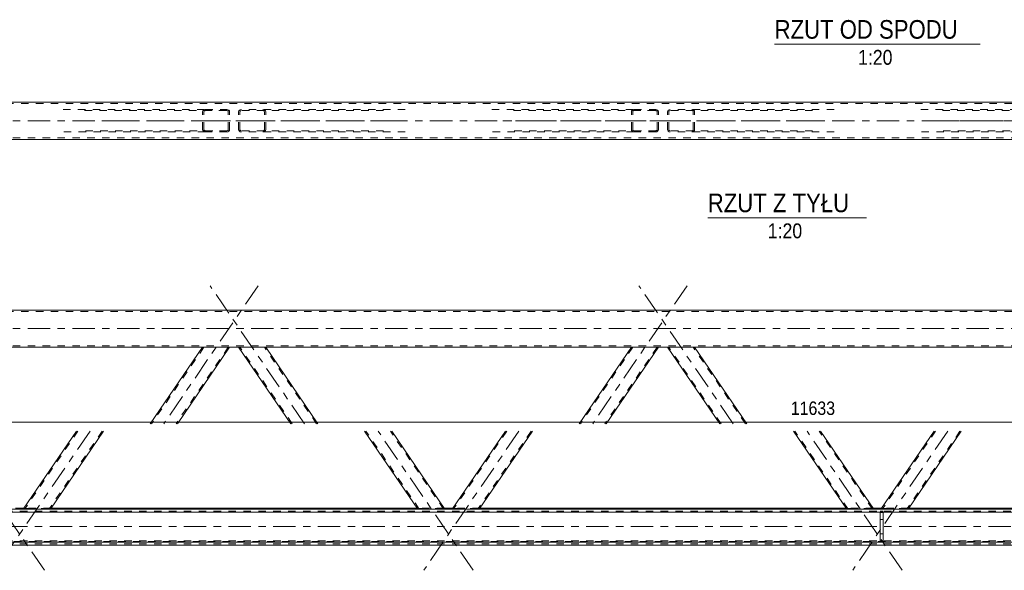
# Model space of a CAD drawing. Header units: millimetres. Extents: x 0 to 914, y 0 to 420.
# Tile 3 of 9: x 330 to 462, y 134 to 208. Entities that reach past the tile are written whole.
import ezdxf

# ---------------------------------------------------------------- set-up
doc = ezdxf.new("R2010")
doc.units = ezdxf.units.MM
for name, pattern in [('XKITLINE00', [0]), ('XKITLINE01', [4, 1, -1, 1, -1]), ('XKITLINE03', [6, 3, -1, 1, -1])]:
    doc.linetypes.add(name, pattern=pattern)
for name, color, linetype, lineweight in [('Element', 2, 'Continuous', 0), ('Inny typ obiektu', 7, 'Continuous', 0), ('Wymiar', 4, 'Continuous', 0)]:
    doc.layers.add(name, color=color, linetype=linetype, lineweight=lineweight)
doc.styles.add('ARIAL', font='ARIAL.TTF')

msp = doc.modelspace()

# ---------------------------------------------------------------- linework, layer by layer
at = {"layer": 'Element', "linetype": 'XKITLINE00', "lineweight": 0}
for p, q in [((710.73, 196.5), (178.62, 196.5)), ((178.62, 191.5), (710.73, 191.5)), ((178.62, 168.61), (710.73, 168.61)), ((703.12, 163.61), (186.23, 163.61)), ((354.09, 163.61), (347.08, 153.36)), ((357.73, 163.61), (350.71, 153.36)), ((365.95, 153.36), (358.93, 163.61)), ((369.58, 153.36), (362.57, 163.61)), ((411.66, 163.61), (404.64, 153.36)), ((415.29, 163.61), (408.28, 153.36)), ((423.51, 153.36), (416.5, 163.61)), ((427.15, 153.36), (420.13, 163.61)), ((337.17, 152.36), (330.03, 141.92)), ((340.81, 152.36), (333.66, 141.92)), ((382.99, 141.92), (375.85, 152.36)), ((386.63, 141.92), (379.48, 152.36)), ((394.74, 152.36), (387.59, 141.92)), ((398.37, 152.36), (391.23, 141.92)), ((440.56, 141.92), (433.42, 152.36)), ((444.2, 141.92), (437.05, 152.36)), ((452.31, 152.36), (445.16, 141.92)), ((455.94, 152.36), (448.8, 141.92)), ((727.69, 141.88), (145.58, 141.88)), ((145.58, 141.48), (743.78, 141.48)), ((330.11, 142.03), (328.98, 142.03)), ((330.05, 141.91), (330.03, 141.92)), ((330.13, 141.91), (330.05, 141.91)), ((330.25, 141.91), (330.13, 141.91)), ((330.39, 141.91), (330.25, 141.91)), ((330.39, 141.91), (333.29, 141.91)), ((333.43, 141.91), (333.29, 141.91)), ((333.55, 141.91), (333.43, 141.91)), ((333.63, 141.91), (333.55, 141.91)), ((333.66, 141.92), (333.63, 141.91)), ((382.91, 142.03), (333.74, 142.03)), ((383.02, 141.91), (382.99, 141.92)), ((383.11, 141.91), (383.02, 141.91)), ((383.22, 141.91), (383.11, 141.91)), ((383.36, 141.91), (383.22, 141.91)), ((383.36, 141.91), (386.27, 141.91)), ((386.41, 141.91), (386.27, 141.91)), ((386.53, 141.91), (386.41, 141.91)), ((386.6, 141.91), (386.53, 141.91)), ((387.67, 142.03), (386.55, 142.03)), ((386.63, 141.92), (386.6, 141.91)), ((387.62, 141.91), (387.59, 141.92)), ((387.7, 141.91), (387.62, 141.91)), ((387.81, 141.91), (387.7, 141.91)), ((387.95, 141.91), (387.81, 141.91)), ((387.95, 141.91), (390.86, 141.91)), ((391, 141.91), (390.86, 141.91)), ((391.12, 141.91), (391, 141.91)), ((391.2, 141.91), (391.12, 141.91)), ((391.23, 141.92), (391.2, 141.91)), ((440.48, 142.03), (391.31, 142.03)), ((440.59, 141.91), (440.56, 141.92)), ((440.67, 141.91), (440.59, 141.91)), ((440.79, 141.91), (440.67, 141.91)), ((440.93, 141.91), (440.79, 141.91)), ((440.93, 141.91), (443.84, 141.91)), ((443.98, 141.91), (443.84, 141.91)), ((444.09, 141.91), (443.98, 141.91)), ((444.17, 141.91), (444.09, 141.91)), ((445.24, 142.03), (444.12, 142.03)), ((444.2, 141.92), (444.17, 141.91)), ((445.07, 137.5), (445.07, 141.48)), ((445.07, 141.45), (445.47, 141.45)), ((445.19, 141.91), (445.16, 141.92)), ((445.26, 141.91), (445.19, 141.91)), ((445.38, 141.91), (445.26, 141.91)), ((445.52, 141.91), (445.38, 141.91)), ((445.47, 141.48), (445.47, 137.5)), ((445.52, 141.91), (448.43, 141.91)), ((448.57, 141.91), (448.43, 141.91)), ((448.68, 141.91), (448.57, 141.91)), ((448.77, 141.91), (448.68, 141.91)), ((448.8, 141.92), (448.77, 141.91)), ((498.05, 142.03), (448.88, 142.03)), ((743.78, 137.48), (145.58, 137.48)), ((445.47, 137.5), (445.07, 137.5)), ((145.58, 137.08), (743.78, 137.08))]:
    msp.add_line(p, q, dxfattribs=at)
at = {"layer": 'Element', "linetype": 'XKITLINE01', "lineweight": 0}
for p, q in [((710.73, 196.3), (178.62, 196.3)), ((335.36, 195.5), (354.45, 195.5)), ((338.26, 195.35), (357.36, 195.35)), ((354.12, 195.32), (354.09, 195.2)), ((354.09, 192.8), (354.09, 195.2)), ((354.2, 195.42), (354.12, 195.32)), ((354.31, 195.48), (354.2, 195.42)), ((354.27, 195.2), (354.29, 195.26)), ((354.27, 192.8), (354.27, 195.2)), ((354.29, 195.26), (354.32, 195.31)), ((354.45, 195.5), (354.31, 195.48)), ((354.32, 195.31), (354.38, 195.34)), ((354.38, 195.34), (354.45, 195.35)), ((354.45, 195.5), (357.36, 195.5)), ((357.36, 195.35), (354.45, 195.35)), ((357.5, 195.48), (357.36, 195.5)), ((357.36, 195.35), (357.43, 195.34)), ((357.43, 195.34), (357.49, 195.31)), ((357.49, 195.31), (357.53, 195.26)), ((357.62, 195.42), (357.5, 195.48)), ((357.53, 195.26), (357.54, 195.2)), ((357.54, 192.8), (357.54, 195.2)), ((357.7, 195.32), (357.62, 195.42)), ((357.73, 195.2), (357.7, 195.32)), ((357.73, 192.8), (357.73, 195.2)), ((358.96, 195.32), (358.93, 195.2)), ((358.93, 192.8), (358.93, 195.2)), ((359.04, 195.42), (358.96, 195.32)), ((359.16, 195.48), (359.04, 195.42)), ((359.11, 195.2), (359.13, 195.26)), ((359.11, 192.8), (359.11, 195.2)), ((359.13, 195.26), (359.17, 195.31)), ((359.3, 195.5), (359.16, 195.48)), ((359.17, 195.31), (359.23, 195.34)), ((359.23, 195.34), (359.3, 195.35)), ((381.3, 195.5), (359.3, 195.5)), ((378.39, 195.35), (359.3, 195.35)), ((362.34, 195.48), (362.2, 195.5)), ((362.2, 195.35), (362.27, 195.34)), ((362.27, 195.34), (362.33, 195.31)), ((362.33, 195.31), (362.37, 195.26)), ((362.46, 195.42), (362.34, 195.48)), ((362.37, 195.26), (362.39, 195.2)), ((362.39, 192.8), (362.39, 195.2)), ((362.54, 195.32), (362.46, 195.42)), ((362.57, 195.2), (362.54, 195.32)), ((362.57, 192.8), (362.57, 195.2)), ((392.92, 195.5), (412.02, 195.5)), ((395.83, 195.35), (414.93, 195.35)), ((411.68, 195.32), (411.66, 195.2)), ((411.66, 192.8), (411.66, 195.2)), ((411.76, 195.42), (411.68, 195.32)), ((411.88, 195.48), (411.76, 195.42)), ((411.84, 195.2), (411.85, 195.26)), ((411.84, 192.8), (411.84, 195.2)), ((411.85, 195.26), (411.89, 195.31)), ((412.02, 195.5), (411.88, 195.48)), ((411.89, 195.31), (411.95, 195.34)), ((411.95, 195.34), (412.02, 195.35)), ((412.02, 195.5), (414.93, 195.5)), ((414.93, 195.35), (412.02, 195.35)), ((415.07, 195.48), (414.93, 195.5)), ((414.93, 195.35), (415, 195.34)), ((415, 195.34), (415.06, 195.31)), ((415.06, 195.31), (415.1, 195.26)), ((415.18, 195.42), (415.07, 195.48)), ((415.1, 195.26), (415.11, 195.2)), ((415.11, 192.8), (415.11, 195.2)), ((415.26, 195.32), (415.18, 195.42)), ((415.29, 195.2), (415.26, 195.32)), ((415.29, 192.8), (415.29, 195.2)), ((416.53, 195.32), (416.5, 195.2)), ((416.5, 192.8), (416.5, 195.2)), ((416.61, 195.42), (416.53, 195.32)), ((416.72, 195.48), (416.61, 195.42)), ((416.68, 195.2), (416.69, 195.26)), ((416.68, 192.8), (416.68, 195.2)), ((416.69, 195.26), (416.73, 195.31)), ((416.86, 195.5), (416.72, 195.48)), ((416.73, 195.31), (416.79, 195.34)), ((416.79, 195.34), (416.86, 195.35)), ((438.87, 195.5), (416.86, 195.5)), ((435.96, 195.35), (416.86, 195.35)), ((419.91, 195.48), (419.77, 195.5)), ((419.77, 195.35), (419.84, 195.34)), ((419.84, 195.34), (419.9, 195.31)), ((419.9, 195.31), (419.94, 195.26)), ((420.03, 195.42), (419.91, 195.48)), ((419.94, 195.26), (419.95, 195.2)), ((419.95, 192.8), (419.95, 195.2)), ((420.11, 195.32), (420.03, 195.42)), ((420.13, 195.2), (420.11, 195.32)), ((420.13, 192.8), (420.13, 195.2)), ((450.49, 195.5), (469.59, 195.5)), ((453.4, 195.35), (472.49, 195.35)), ((178.62, 191.7), (710.73, 191.7)), ((354.45, 192.5), (335.36, 192.5)), ((357.36, 192.65), (338.26, 192.65)), ((354.09, 192.8), (354.12, 192.69)), ((354.12, 192.69), (354.2, 192.59)), ((354.2, 192.59), (354.31, 192.53)), ((354.29, 192.75), (354.27, 192.8)), ((354.32, 192.7), (354.29, 192.75)), ((354.31, 192.53), (354.45, 192.5)), ((354.38, 192.67), (354.32, 192.7)), ((354.45, 192.65), (354.38, 192.67)), ((354.45, 192.65), (357.36, 192.65)), ((357.36, 192.5), (354.45, 192.5)), ((357.43, 192.67), (357.36, 192.65)), ((357.36, 192.5), (357.5, 192.53)), ((357.49, 192.7), (357.43, 192.67)), ((357.53, 192.75), (357.49, 192.7)), ((357.5, 192.53), (357.62, 192.59)), ((357.54, 192.8), (357.53, 192.75)), ((357.62, 192.59), (357.7, 192.69)), ((357.7, 192.69), (357.73, 192.8)), ((358.93, 192.8), (358.96, 192.69)), ((358.96, 192.69), (359.04, 192.59)), ((359.04, 192.59), (359.16, 192.53)), ((359.13, 192.75), (359.11, 192.8)), ((359.17, 192.7), (359.13, 192.75)), ((359.16, 192.53), (359.3, 192.5)), ((359.23, 192.67), (359.17, 192.7)), ((359.3, 192.65), (359.23, 192.67)), ((378.39, 192.65), (359.3, 192.65)), ((381.3, 192.5), (359.3, 192.5)), ((362.27, 192.67), (362.2, 192.65)), ((362.2, 192.5), (362.34, 192.53)), ((362.33, 192.7), (362.27, 192.67)), ((362.37, 192.75), (362.33, 192.7)), ((362.34, 192.53), (362.46, 192.59)), ((362.39, 192.8), (362.37, 192.75)), ((362.46, 192.59), (362.54, 192.69)), ((362.54, 192.69), (362.57, 192.8)), ((412.02, 192.5), (392.92, 192.5)), ((414.93, 192.65), (395.83, 192.65)), ((411.66, 192.8), (411.68, 192.69)), ((411.68, 192.69), (411.76, 192.59)), ((411.76, 192.59), (411.88, 192.53)), ((411.85, 192.75), (411.84, 192.8)), ((411.89, 192.7), (411.85, 192.75)), ((411.88, 192.53), (412.02, 192.5)), ((411.95, 192.67), (411.89, 192.7)), ((412.02, 192.65), (411.95, 192.67)), ((412.02, 192.65), (414.93, 192.65)), ((414.93, 192.5), (412.02, 192.5)), ((415, 192.67), (414.93, 192.65)), ((414.93, 192.5), (415.07, 192.53)), ((415.06, 192.7), (415, 192.67)), ((415.1, 192.75), (415.06, 192.7)), ((415.07, 192.53), (415.18, 192.59)), ((415.11, 192.8), (415.1, 192.75)), ((415.18, 192.59), (415.26, 192.69)), ((415.26, 192.69), (415.29, 192.8)), ((416.5, 192.8), (416.53, 192.69)), ((416.53, 192.69), (416.61, 192.59)), ((416.61, 192.59), (416.72, 192.53)), ((416.69, 192.75), (416.68, 192.8)), ((416.73, 192.7), (416.69, 192.75)), ((416.72, 192.53), (416.86, 192.5)), ((416.79, 192.67), (416.73, 192.7)), ((416.86, 192.65), (416.79, 192.67)), ((435.96, 192.65), (416.86, 192.65)), ((438.87, 192.5), (416.86, 192.5)), ((419.84, 192.67), (419.77, 192.65)), ((419.77, 192.5), (419.91, 192.53)), ((419.9, 192.7), (419.84, 192.67)), ((419.94, 192.75), (419.9, 192.7)), ((419.91, 192.53), (420.03, 192.59)), ((419.95, 192.8), (419.94, 192.75)), ((420.03, 192.59), (420.11, 192.69)), ((420.11, 192.69), (420.13, 192.8)), ((469.59, 192.5), (450.49, 192.5)), ((472.49, 192.65), (453.4, 192.65)), ((710.73, 168.41), (178.62, 168.41)), ((178.62, 163.81), (710.73, 163.81)), ((354.27, 163.61), (347.26, 153.36)), ((357.54, 163.61), (350.53, 153.36)), ((357.73, 163.61), (354.09, 163.61)), ((362.57, 163.61), (358.93, 163.61)), ((366.13, 153.36), (359.11, 163.61)), ((369.4, 153.36), (362.39, 163.61)), ((411.84, 163.61), (404.82, 153.36)), ((415.11, 163.61), (408.09, 153.36)), ((415.29, 163.61), (411.66, 163.61)), ((420.13, 163.61), (416.5, 163.61)), ((423.7, 153.36), (416.68, 163.61)), ((426.97, 153.36), (419.95, 163.61)), ((337.36, 152.36), (330.26, 141.99)), ((340.63, 152.36), (333.53, 141.99)), ((383.18, 141.92), (376.03, 152.36)), ((386.45, 141.92), (379.3, 152.36)), ((394.92, 152.36), (387.83, 141.99)), ((398.19, 152.36), (391.1, 141.99)), ((440.74, 141.92), (433.6, 152.36)), ((444.01, 141.92), (436.87, 152.36)), ((452.49, 152.36), (445.39, 141.99)), ((455.76, 152.36), (448.67, 141.99)), ((145.58, 141.63), (743.78, 141.63)), ((145.58, 141.53), (743.78, 141.53)), ((330.03, 141.92), (330.08, 141.99)), ((330.08, 141.99), (330.11, 142)), ((333.74, 142.03), (330.11, 142.03)), ((330.11, 142), (330.19, 142)), ((330.19, 142), (330.31, 142)), ((330.26, 141.99), (330.21, 141.92)), ((330.21, 141.92), (330.22, 141.91)), ((330.22, 141.91), (330.26, 141.91)), ((330.28, 141.99), (330.26, 141.99)), ((330.26, 141.91), (330.32, 141.91)), ((330.32, 142), (330.28, 141.99)), ((330.31, 142), (330.45, 142)), ((330.38, 142), (330.32, 142)), ((330.32, 141.91), (330.39, 141.91)), ((330.45, 142), (330.38, 142)), ((330.39, 141.91), (333.3, 141.91)), ((330.45, 142), (333.36, 142)), ((330.45, 142), (333.36, 142)), ((333.3, 141.91), (333.37, 141.91)), ((333.42, 142), (333.36, 142)), ((333.36, 142), (333.5, 142)), ((333.37, 141.91), (333.43, 141.91)), ((333.48, 142), (333.42, 142)), ((333.43, 141.91), (333.47, 141.91)), ((333.47, 141.91), (333.48, 141.92)), ((333.52, 141.99), (333.48, 142)), ((333.53, 141.99), (333.48, 141.92)), ((333.5, 142), (333.61, 142)), ((333.53, 141.99), (333.52, 141.99)), ((333.61, 142), (333.69, 142)), ((333.66, 141.92), (333.72, 141.99)), ((333.69, 142), (333.72, 141.99)), ((386.55, 142.03), (382.91, 142.03)), ((382.94, 141.99), (382.97, 142)), ((382.97, 142), (383.04, 142)), ((383.04, 142), (383.16, 142)), ((383.14, 141.99), (383.12, 141.99)), ((383.18, 142), (383.14, 141.99)), ((383.16, 142), (383.3, 142)), ((383.23, 142), (383.18, 142)), ((383.18, 141.92), (383.19, 141.91)), ((383.19, 141.91), (383.23, 141.91)), ((383.3, 142), (383.23, 142)), ((383.23, 141.91), (383.29, 141.91)), ((383.29, 141.91), (383.36, 141.91)), ((383.3, 142), (386.21, 142)), ((383.3, 142), (386.21, 142)), ((383.36, 141.91), (386.27, 141.91)), ((386.28, 142), (386.21, 142)), ((386.21, 142), (386.35, 142)), ((386.27, 141.91), (386.34, 141.91)), ((386.34, 142), (386.28, 142)), ((386.38, 141.99), (386.34, 142)), ((386.34, 141.91), (386.4, 141.91)), ((386.35, 142), (386.47, 142)), ((386.4, 141.99), (386.38, 141.99)), ((386.4, 141.91), (386.44, 141.91)), ((386.44, 141.91), (386.45, 141.92)), ((386.47, 142), (386.55, 142)), ((386.55, 142), (386.58, 141.99)), ((387.59, 141.92), (387.65, 141.99)), ((387.65, 141.99), (387.68, 142)), ((391.31, 142.03), (387.67, 142.03)), ((387.68, 142), (387.76, 142)), ((387.76, 142), (387.88, 142)), ((387.83, 141.99), (387.78, 141.92)), ((387.78, 141.92), (387.79, 141.91)), ((387.79, 141.91), (387.83, 141.91)), ((387.84, 141.99), (387.83, 141.99)), ((387.83, 141.91), (387.89, 141.91)), ((387.88, 142), (387.84, 141.99)), ((387.94, 142), (387.88, 142)), ((387.88, 142), (388.02, 142)), ((387.89, 141.91), (387.95, 141.91)), ((388.01, 142), (387.94, 142)), ((387.95, 141.91), (390.86, 141.91)), ((388.01, 142), (390.92, 142)), ((388.02, 142), (390.92, 142)), ((390.86, 141.91), (390.93, 141.91)), ((390.99, 142), (390.92, 142)), ((390.92, 142), (391.06, 142)), ((390.93, 141.91), (390.99, 141.91)), ((391.05, 142), (390.99, 142)), ((390.99, 141.91), (391.03, 141.91)), ((391.03, 141.91), (391.05, 141.92)), ((391.09, 141.99), (391.05, 142)), ((391.1, 141.99), (391.05, 141.92)), ((391.06, 142), (391.18, 142)), ((391.1, 141.99), (391.09, 141.99)), ((391.18, 142), (391.26, 142)), ((391.23, 141.92), (391.28, 141.99)), ((391.26, 142), (391.28, 141.99)), ((444.12, 142.03), (440.48, 142.03)), ((440.51, 141.99), (440.53, 142)), ((440.53, 142), (440.61, 142)), ((440.61, 142), (440.73, 142)), ((440.7, 141.99), (440.69, 141.99)), ((440.74, 142), (440.7, 141.99)), ((440.73, 142), (440.87, 142)), ((440.8, 142), (440.74, 142)), ((440.74, 141.92), (440.76, 141.91)), ((440.76, 141.91), (440.8, 141.91)), ((440.87, 142), (440.8, 142)), ((440.8, 141.91), (440.86, 141.91)), ((440.86, 141.91), (440.93, 141.91)), ((440.87, 142), (443.78, 142)), ((440.87, 142), (443.77, 142)), ((440.93, 141.91), (443.84, 141.91)), ((443.77, 142), (443.91, 142)), ((443.85, 142), (443.78, 142)), ((443.84, 141.91), (443.9, 141.91)), ((443.91, 142), (443.85, 142)), ((443.9, 141.91), (443.96, 141.91)), ((443.95, 141.99), (443.91, 142)), ((443.91, 142), (444.03, 142)), ((443.96, 141.99), (443.95, 141.99)), ((443.96, 141.91), (444, 141.91)), ((444, 141.91), (444.01, 141.92)), ((444.03, 142), (444.11, 142)), ((444.11, 142), (444.14, 141.99)), ((445.07, 137.62), (445.07, 141.61)), ((445.47, 141.61), (445.07, 141.61)), ((445.07, 141.57), (445.47, 141.57)), ((445.07, 141.48), (445.07, 141.49)), ((445.07, 141.49), (445.07, 141.48)), ((445.07, 141.49), (445.47, 141.49)), ((445.16, 141.92), (445.21, 141.99)), ((445.21, 141.99), (445.24, 142)), ((448.88, 142.03), (445.24, 142.03)), ((445.24, 142), (445.32, 142)), ((445.32, 142), (445.44, 142)), ((445.39, 141.99), (445.34, 141.92)), ((445.34, 141.92), (445.36, 141.91)), ((445.36, 141.91), (445.39, 141.91)), ((445.41, 141.99), (445.39, 141.99)), ((445.39, 141.91), (445.45, 141.91)), ((445.45, 142), (445.41, 141.99)), ((445.44, 142), (445.58, 142)), ((445.51, 142), (445.45, 142)), ((445.45, 141.91), (445.52, 141.91)), ((445.47, 137.62), (445.47, 141.61)), ((445.47, 141.49), (445.47, 141.48)), ((445.47, 141.49), (445.47, 141.48)), ((445.58, 142), (445.51, 142)), ((445.52, 141.91), (448.43, 141.91)), ((445.58, 142), (448.49, 142)), ((445.58, 142), (448.49, 142)), ((448.43, 141.91), (448.5, 141.91)), ((448.56, 142), (448.49, 142)), ((448.49, 142), (448.63, 142)), ((448.5, 141.91), (448.56, 141.91)), ((448.62, 142), (448.56, 142)), ((448.56, 141.91), (448.6, 141.91)), ((448.6, 141.91), (448.61, 141.92)), ((448.67, 141.99), (448.61, 141.92)), ((448.65, 141.99), (448.62, 142)), ((448.63, 142), (448.75, 142)), ((448.67, 141.99), (448.65, 141.99)), ((448.75, 142), (448.82, 142)), ((448.8, 141.92), (448.85, 141.99)), ((448.82, 142), (448.85, 141.99)), ((445.07, 140.53), (445.47, 140.53)), ((445.07, 140.53), (445.47, 140.53)), ((145.58, 137.64), (743.78, 137.64)), ((743.78, 137.58), (145.58, 137.58)), ((445.07, 138.58), (445.47, 138.58)), ((445.07, 138.58), (445.47, 138.58)), ((445.07, 137.66), (445.07, 137.62)), ((445.07, 137.66), (445.47, 137.66)), ((445.07, 137.62), (445.47, 137.62)), ((445.07, 137.55), (445.47, 137.55)), ((445.47, 137.62), (445.47, 137.66)), ((145.58, 137.24), (743.78, 137.24))]:
    msp.add_line(p, q, dxfattribs=at)
at = {"layer": 'Element', "linetype": 'XKITLINE03', "lineweight": 0}
for p, q in [((168.62, 194), (720.73, 194)), ((361.55, 194), (336.81, 194)), ((379.85, 194), (355.1, 194)), ((419.12, 194), (394.38, 194)), ((437.41, 194), (412.67, 194)), ((476.69, 194), (451.94, 194)), ((361.55, 171.86), (348.89, 153.36)), ((367.77, 153.36), (355.1, 171.86)), ((419.12, 171.86), (406.46, 153.36)), ((425.33, 153.36), (412.67, 171.86)), ((168.62, 166.11), (720.73, 166.11)), ((332.87, 133.7), (320.1, 152.36)), ((338.99, 152.36), (326.22, 133.7)), ((390.43, 133.7), (377.67, 152.36)), ((396.56, 152.36), (383.79, 133.7)), ((448, 133.7), (435.23, 152.36)), ((454.12, 152.36), (441.36, 133.7)), ((135.58, 139.56), (753.78, 139.56))]:
    msp.add_line(p, q, dxfattribs=at)
at = {"layer": 'Inny typ obiektu', "linetype": 'XKITLINE00', "lineweight": 0}
for p, q in [((430.88, 204.25), (458.47, 204.25)), ((421.91, 180.98), (443.21, 180.98))]:
    msp.add_line(p, q, dxfattribs=at)
at = {"layer": 'Wymiar', "linetype": 'XKITLINE00', "lineweight": 0}
for p, q in [((382, 163.61), (171.69, 163.61)), ((449.79, 163.61), (715.89, 163.61)), ((145.58, 153.58), (727.21, 153.58)), ((332.66, 141.91), (133.76, 141.91)), ((390.22, 141.91), (138.76, 141.91)), ((441.57, 141.91), (749.06, 141.91))]:
    msp.add_line(p, q, dxfattribs=at)

# ---------------------------------------------------------------- texts
at = {"layer": 'Inny typ obiektu', "style": 'ARIAL', "width": 0.85}
for s, height, p in [('RZUT OD SPODU', 2.5, (430.88, 205)), ('1:20', 2, (442.08, 201.5)), ('RZUT Z TYŁU', 2.5, (421.91, 181.73)), ('1:20', 2, (429.96, 178.23))]:
    msp.add_text(s, height=height, dxfattribs=at).set_placement(p)
at = {"layer": 'Wymiar', "style": 'ARIAL', "width": 0.85}
msp.add_text('11633', height=1.8, dxfattribs=at).set_placement((433.05, 154.54))

doc.saveas('drawing.dxf')
